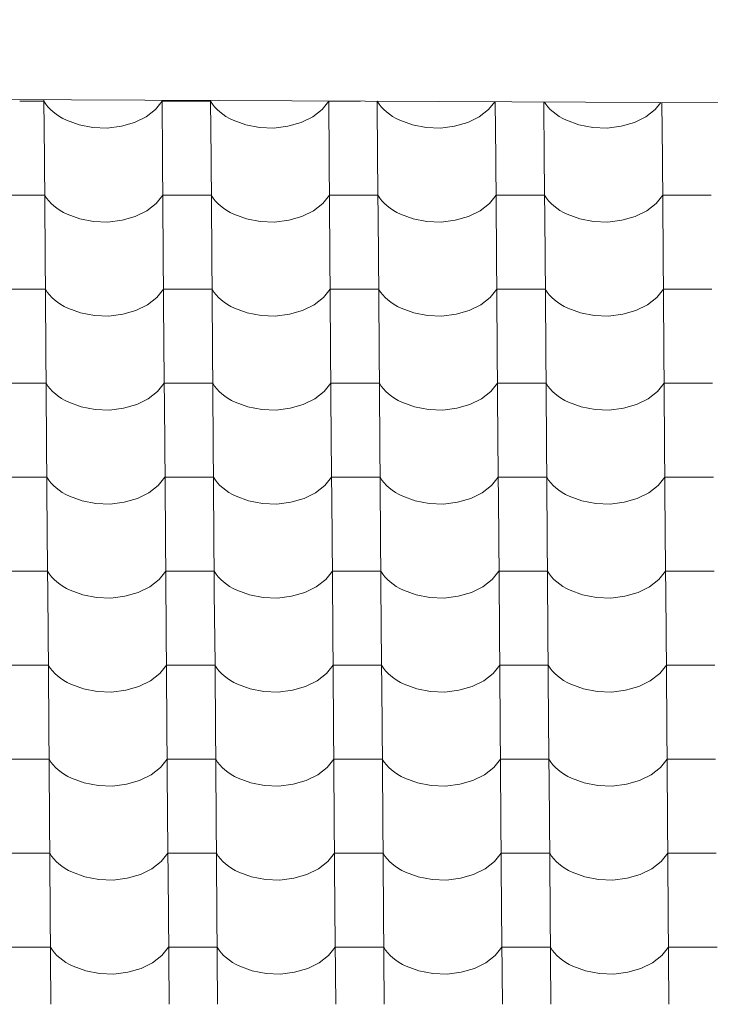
# Model space of a CAD drawing. Header units: millimetres. Extents: x -27785 to 104762, y -947 to 11132.
# Tile 132 of 146: x -3899 to -3216, y 9922 to 10896. Entities that reach past the tile are written whole.
import ezdxf

# ---------------------------------------------------------------- set-up
doc = ezdxf.new("R2010")
doc.units = ezdxf.units.MM
doc.header["$MEASUREMENT"] = 0
for name, color, linetype in [('POHLED JIŽNÍ_1_Bourané_Konstrukce - střechy a skořepiny', 7, 'Continuous'), ('POHLED JIŽNÍ_1_Bourané_Výplně - Povrchové', 7, 'Continuous'), ('POHLED JIŽNÍ_1_Konstrukce - nosné', 7, 'Continuous')]:
    doc.layers.add(name, color=color, linetype=linetype)

# ---------------------------------------------------------------- blocks, each defined once
blk = doc.blocks.new('*X2', base_point=(-29303.7, -27473.93))
at = {"layer": 'POHLED JIŽNÍ_1_Bourané_Výplně - Povrchové', "color": 7, "linetype": 'Continuous', "lineweight": 13}
for p, q in [((-3875.48, 10815.32), (-3899.5, 10815.32)), ((-3875.49, 10816.81), (-3875.04, 10758.8)), ((-3875.48, 10815.32), (-3873.63, 10812.53)), ((-3765.12, 10806.94), (-3758.52, 10815.32)), ((-3758.53, 10816.26), (-3758.08, 10758.8)), ((-3734.5, 10815.32), (-3758.52, 10815.32)), ((-3710.48, 10815.32), (-3734.5, 10815.32)), ((-3710.49, 10816.03), (-3710.04, 10758.8)), ((-3710.48, 10815.32), (-3708.64, 10812.53)), ((-3600.13, 10806.94), (-3593.52, 10815.32)), ((-3593.52, 10815.47), (-3593.08, 10758.8)), ((-3569.51, 10815.32), (-3593.52, 10815.32)), ((-3562.13, 10815.32), (-3569.51, 10815.32)), ((-3545.49, 10815.24), (-3545.05, 10758.8)), ((-3545.44, 10815.24), (-3543.64, 10812.53)), ((-3435.13, 10806.94), (-3429.03, 10814.69)), ((-3428.52, 10814.69), (-3428.09, 10758.8)), ((-3380.49, 10814.46), (-3380.05, 10758.8)), ((-3379.92, 10814.45), (-3378.65, 10812.53)), ((-3873.63, 10812.53), (-3871.49, 10809.83)), ((-3871.49, 10809.83), (-3869.06, 10807.25)), ((-3869.06, 10807.25), (-3866.36, 10804.78)), ((-3866.36, 10804.78), (-3863.41, 10802.45)), ((-3774.38, 10799.76), (-3765.12, 10806.94)), ((-3708.64, 10812.53), (-3706.5, 10809.83)), ((-3706.5, 10809.83), (-3704.07, 10807.25)), ((-3704.07, 10807.25), (-3701.37, 10804.78)), ((-3701.37, 10804.78), (-3698.41, 10802.45)), ((-3609.38, 10799.76), (-3600.13, 10806.94)), ((-3543.64, 10812.53), (-3541.5, 10809.83)), ((-3541.5, 10809.83), (-3539.07, 10807.25)), ((-3539.07, 10807.25), (-3536.37, 10804.78)), ((-3536.37, 10804.78), (-3533.41, 10802.45)), ((-3444.38, 10799.76), (-3435.13, 10806.94)), ((-3378.65, 10812.53), (-3376.5, 10809.83)), ((-3376.5, 10809.83), (-3374.08, 10807.25)), ((-3374.08, 10807.25), (-3371.38, 10804.78)), ((-3371.38, 10804.78), (-3368.42, 10802.45)), ((-3279.39, 10799.76), (-3270.13, 10806.94)), ((-3270.13, 10806.94), (-3264.65, 10813.9)), ((-3263.52, 10813.9), (-3263.09, 10758.8)), ((-3863.41, 10802.45), (-3860.2, 10800.28)), ((-3860.2, 10800.28), (-3856.78, 10798.26)), ((-3856.78, 10798.26), (-3853.14, 10796.41)), ((-3853.14, 10796.41), (-3840.66, 10791.84)), ((-3785.81, 10794.17), (-3774.38, 10799.76)), ((-3698.41, 10802.45), (-3695.21, 10800.28)), ((-3695.21, 10800.28), (-3691.78, 10798.26)), ((-3691.78, 10798.26), (-3688.14, 10796.41)), ((-3688.14, 10796.41), (-3675.67, 10791.84)), ((-3620.81, 10794.17), (-3609.38, 10799.76)), ((-3533.41, 10802.45), (-3530.21, 10800.28)), ((-3530.21, 10800.28), (-3526.78, 10798.26)), ((-3526.78, 10798.26), (-3523.15, 10796.41)), ((-3523.15, 10796.41), (-3510.67, 10791.84)), ((-3455.82, 10794.17), (-3444.38, 10799.76)), ((-3368.42, 10802.45), (-3365.22, 10800.28)), ((-3365.22, 10800.28), (-3361.79, 10798.26)), ((-3361.79, 10798.26), (-3358.15, 10796.41)), ((-3358.15, 10796.41), (-3345.67, 10791.84)), ((-3290.82, 10794.17), (-3279.39, 10799.76)), ((-3840.66, 10791.84), (-3826.98, 10789.25)), ((-3826.98, 10789.25), (-3812.8, 10788.78)), ((-3812.8, 10788.78), (-3798.84, 10790.45)), ((-3798.84, 10790.45), (-3785.81, 10794.17)), ((-3675.67, 10791.84), (-3661.99, 10789.25)), ((-3661.99, 10789.25), (-3647.8, 10788.78)), ((-3647.8, 10788.78), (-3633.84, 10790.45)), ((-3633.84, 10790.45), (-3620.81, 10794.17)), ((-3510.67, 10791.84), (-3496.99, 10789.25)), ((-3496.99, 10789.25), (-3482.81, 10788.78)), ((-3482.81, 10788.78), (-3468.85, 10790.45)), ((-3468.85, 10790.45), (-3455.82, 10794.17)), ((-3345.67, 10791.84), (-3331.99, 10789.25)), ((-3331.99, 10789.25), (-3317.81, 10788.78)), ((-3317.81, 10788.78), (-3303.85, 10790.45)), ((-3303.85, 10790.45), (-3290.82, 10794.17)), ((-3875.04, 10758.47), (-3874.32, 10665.79)), ((-3758.08, 10758.47), (-3757.36, 10665.79)), ((-3710.04, 10758.47), (-3709.32, 10665.79)), ((-3593.08, 10758.47), (-3592.36, 10665.79)), ((-3545.05, 10758.47), (-3544.33, 10665.79)), ((-3428.08, 10758.47), (-3427.36, 10665.79)), ((-3380.05, 10758.47), (-3379.33, 10665.79)), ((-3263.09, 10758.47), (-3262.37, 10665.79)), ((-3898.77, 10722.31), (-3922.79, 10722.31)), ((-3874.76, 10722.31), (-3898.77, 10722.31)), ((-3874.76, 10722.31), (-3872.91, 10719.52)), ((-3872.91, 10719.52), (-3870.77, 10716.82)), ((-3870.77, 10716.82), (-3868.34, 10714.24)), ((-3764.4, 10713.93), (-3757.79, 10722.31)), ((-3733.78, 10722.31), (-3757.79, 10722.31)), ((-3709.76, 10722.31), (-3733.78, 10722.31)), ((-3709.76, 10722.31), (-3707.92, 10719.52)), ((-3707.92, 10719.52), (-3705.77, 10716.82)), ((-3705.77, 10716.82), (-3703.35, 10714.24)), ((-3599.4, 10713.93), (-3592.8, 10722.31)), ((-3568.78, 10722.31), (-3592.8, 10722.31)), ((-3544.76, 10722.31), (-3568.78, 10722.31)), ((-3544.76, 10722.31), (-3542.92, 10719.52)), ((-3542.92, 10719.52), (-3540.78, 10716.82)), ((-3540.78, 10716.82), (-3538.35, 10714.24)), ((-3434.41, 10713.93), (-3427.8, 10722.31)), ((-3403.79, 10722.31), (-3427.8, 10722.31)), ((-3379.77, 10722.31), (-3403.79, 10722.31)), ((-3379.77, 10722.31), (-3377.92, 10719.52)), ((-3377.92, 10719.52), (-3375.78, 10716.82)), ((-3375.78, 10716.82), (-3373.35, 10714.24)), ((-3269.41, 10713.93), (-3262.81, 10722.31)), ((-3238.79, 10722.31), (-3262.81, 10722.31)), ((-3214.77, 10722.31), (-3238.79, 10722.31)), ((-3868.34, 10714.24), (-3865.64, 10711.77)), ((-3865.64, 10711.77), (-3862.68, 10709.45)), ((-3862.68, 10709.45), (-3859.48, 10707.27)), ((-3859.48, 10707.27), (-3856.05, 10705.25)), ((-3773.65, 10706.76), (-3764.4, 10713.93)), ((-3703.35, 10714.24), (-3700.65, 10711.77)), ((-3700.65, 10711.77), (-3697.69, 10709.45)), ((-3697.69, 10709.45), (-3694.48, 10707.27)), ((-3694.48, 10707.27), (-3691.06, 10705.25)), ((-3608.66, 10706.76), (-3599.4, 10713.93)), ((-3538.35, 10714.24), (-3535.65, 10711.77)), ((-3535.65, 10711.77), (-3532.69, 10709.45)), ((-3532.69, 10709.45), (-3529.49, 10707.27)), ((-3529.49, 10707.27), (-3526.06, 10705.25)), ((-3443.66, 10706.76), (-3434.41, 10713.93)), ((-3373.35, 10714.24), (-3370.65, 10711.77)), ((-3370.65, 10711.77), (-3367.69, 10709.45)), ((-3367.69, 10709.45), (-3364.49, 10707.27)), ((-3364.49, 10707.27), (-3361.07, 10705.25)), ((-3278.66, 10706.76), (-3269.41, 10713.93)), ((-3856.05, 10705.25), (-3852.42, 10703.4)), ((-3852.42, 10703.4), (-3839.94, 10698.83)), ((-3839.94, 10698.83), (-3826.26, 10696.24)), ((-3812.08, 10695.77), (-3798.11, 10697.44)), ((-3798.11, 10697.44), (-3785.09, 10701.16)), ((-3785.09, 10701.16), (-3773.65, 10706.76)), ((-3691.06, 10705.25), (-3687.42, 10703.4)), ((-3687.42, 10703.4), (-3674.94, 10698.83)), ((-3674.94, 10698.83), (-3661.26, 10696.24)), ((-3647.08, 10695.77), (-3633.12, 10697.44)), ((-3633.12, 10697.44), (-3620.09, 10701.16)), ((-3620.09, 10701.16), (-3608.66, 10706.76)), ((-3526.06, 10705.25), (-3522.43, 10703.4)), ((-3522.43, 10703.4), (-3509.95, 10698.83)), ((-3509.95, 10698.83), (-3496.27, 10696.24)), ((-3482.08, 10695.77), (-3468.12, 10697.44)), ((-3468.12, 10697.44), (-3455.09, 10701.16)), ((-3455.09, 10701.16), (-3443.66, 10706.76)), ((-3361.07, 10705.25), (-3357.43, 10703.4)), ((-3357.43, 10703.4), (-3344.95, 10698.83)), ((-3344.95, 10698.83), (-3331.27, 10696.24)), ((-3317.09, 10695.77), (-3303.13, 10697.44)), ((-3303.13, 10697.44), (-3290.1, 10701.16)), ((-3290.1, 10701.16), (-3278.66, 10706.76)), ((-3826.26, 10696.24), (-3812.08, 10695.77)), ((-3661.26, 10696.24), (-3647.08, 10695.77)), ((-3496.27, 10696.24), (-3482.08, 10695.77)), ((-3331.27, 10696.24), (-3317.09, 10695.77)), ((-3874.31, 10665.46), (-3873.59, 10572.79)), ((-3757.35, 10665.46), (-3756.63, 10572.79)), ((-3709.32, 10665.46), (-3708.6, 10572.79)), ((-3592.36, 10665.46), (-3591.64, 10572.79)), ((-3544.32, 10665.46), (-3543.6, 10572.79)), ((-3427.36, 10665.46), (-3426.64, 10572.79)), ((-3379.33, 10665.46), (-3378.61, 10572.79)), ((-3262.36, 10665.46), (-3261.64, 10572.79)), ((-3898.05, 10629.3), (-3922.07, 10629.3)), ((-3874.03, 10629.3), (-3898.05, 10629.3)), ((-3874.03, 10629.3), (-3872.19, 10626.51)), ((-3763.67, 10620.92), (-3757.07, 10629.3)), ((-3733.05, 10629.3), (-3757.07, 10629.3)), ((-3709.04, 10629.3), (-3733.05, 10629.3)), ((-3709.04, 10629.3), (-3707.19, 10626.51)), ((-3598.68, 10620.92), (-3592.08, 10629.3)), ((-3568.06, 10629.3), (-3592.08, 10629.3)), ((-3544.04, 10629.3), (-3568.06, 10629.3)), ((-3544.04, 10629.3), (-3542.2, 10626.51)), ((-3433.68, 10620.92), (-3427.08, 10629.3)), ((-3403.06, 10629.3), (-3427.08, 10629.3)), ((-3379.05, 10629.3), (-3403.06, 10629.3)), ((-3379.05, 10629.3), (-3377.2, 10626.51)), ((-3268.69, 10620.92), (-3262.08, 10629.3)), ((-3238.07, 10629.3), (-3262.08, 10629.3)), ((-3214.05, 10629.3), (-3238.07, 10629.3)), ((-3872.19, 10626.51), (-3870.05, 10623.81)), ((-3870.05, 10623.81), (-3867.62, 10621.23)), ((-3867.62, 10621.23), (-3864.92, 10618.76)), ((-3772.93, 10613.75), (-3763.67, 10620.92)), ((-3707.19, 10626.51), (-3705.05, 10623.81)), ((-3705.05, 10623.81), (-3702.62, 10621.23)), ((-3702.62, 10621.23), (-3699.92, 10618.76)), ((-3607.93, 10613.75), (-3598.68, 10620.92)), ((-3542.2, 10626.51), (-3540.05, 10623.81)), ((-3540.05, 10623.81), (-3537.63, 10621.23)), ((-3537.63, 10621.23), (-3534.93, 10618.76)), ((-3442.94, 10613.75), (-3433.68, 10620.92)), ((-3377.2, 10626.51), (-3375.06, 10623.81)), ((-3375.06, 10623.81), (-3372.63, 10621.23)), ((-3372.63, 10621.23), (-3369.93, 10618.76)), ((-3277.94, 10613.75), (-3268.69, 10620.92)), ((-3864.92, 10618.76), (-3861.96, 10616.44)), ((-3861.96, 10616.44), (-3858.76, 10614.26)), ((-3858.76, 10614.26), (-3855.33, 10612.24)), ((-3855.33, 10612.24), (-3851.69, 10610.39)), ((-3851.69, 10610.39), (-3839.21, 10605.82)), ((-3784.36, 10608.16), (-3772.93, 10613.75)), ((-3699.92, 10618.76), (-3696.96, 10616.44)), ((-3696.96, 10616.44), (-3693.76, 10614.26)), ((-3693.76, 10614.26), (-3690.33, 10612.24)), ((-3690.33, 10612.24), (-3686.7, 10610.39)), ((-3686.7, 10610.39), (-3674.22, 10605.82)), ((-3619.37, 10608.16), (-3607.93, 10613.75)), ((-3534.93, 10618.76), (-3531.97, 10616.44)), ((-3531.97, 10616.44), (-3528.77, 10614.26)), ((-3528.77, 10614.26), (-3525.34, 10612.24)), ((-3525.34, 10612.24), (-3521.7, 10610.39)), ((-3521.7, 10610.39), (-3509.22, 10605.82)), ((-3454.37, 10608.16), (-3442.94, 10613.75)), ((-3369.93, 10618.76), (-3366.97, 10616.44)), ((-3366.97, 10616.44), (-3363.77, 10614.26)), ((-3363.77, 10614.26), (-3360.34, 10612.24)), ((-3360.34, 10612.24), (-3356.71, 10610.39)), ((-3356.71, 10610.39), (-3344.23, 10605.82)), ((-3289.37, 10608.16), (-3277.94, 10613.75)), ((-3839.21, 10605.82), (-3825.54, 10603.23)), ((-3825.54, 10603.23), (-3811.35, 10602.76)), ((-3811.35, 10602.76), (-3797.39, 10604.43)), ((-3797.39, 10604.43), (-3784.36, 10608.16)), ((-3674.22, 10605.82), (-3660.54, 10603.23)), ((-3660.54, 10603.23), (-3646.36, 10602.76)), ((-3646.36, 10602.76), (-3632.4, 10604.43)), ((-3632.4, 10604.43), (-3619.37, 10608.16)), ((-3509.22, 10605.82), (-3495.54, 10603.23)), ((-3495.54, 10603.23), (-3481.36, 10602.76)), ((-3481.36, 10602.76), (-3467.4, 10604.43)), ((-3467.4, 10604.43), (-3454.37, 10608.16)), ((-3344.23, 10605.82), (-3330.55, 10603.23)), ((-3330.55, 10603.23), (-3316.37, 10602.76)), ((-3316.37, 10602.76), (-3302.4, 10604.43)), ((-3302.4, 10604.43), (-3289.37, 10608.16)), ((-3873.59, 10572.45), (-3872.87, 10479.78)), ((-3756.63, 10572.45), (-3755.91, 10479.78)), ((-3708.59, 10572.45), (-3707.87, 10479.78)), ((-3591.63, 10572.45), (-3590.91, 10479.78)), ((-3543.6, 10572.45), (-3542.88, 10479.78)), ((-3426.64, 10572.45), (-3425.92, 10479.78)), ((-3378.6, 10572.45), (-3377.88, 10479.78)), ((-3261.64, 10572.45), (-3260.92, 10479.78)), ((-3897.33, 10536.29), (-3921.34, 10536.29)), ((-3873.31, 10536.29), (-3897.33, 10536.29)), ((-3873.31, 10536.29), (-3871.46, 10533.5)), ((-3871.46, 10533.5), (-3869.32, 10530.8)), ((-3762.95, 10527.91), (-3756.35, 10536.29)), ((-3732.33, 10536.29), (-3756.35, 10536.29)), ((-3708.31, 10536.29), (-3732.33, 10536.29)), ((-3708.31, 10536.29), (-3706.47, 10533.5)), ((-3706.47, 10533.5), (-3704.33, 10530.8)), ((-3597.95, 10527.91), (-3591.35, 10536.29)), ((-3567.33, 10536.29), (-3591.35, 10536.29)), ((-3543.32, 10536.29), (-3567.33, 10536.29)), ((-3543.32, 10536.29), (-3541.47, 10533.5)), ((-3541.47, 10533.5), (-3539.33, 10530.8)), ((-3432.96, 10527.91), (-3426.36, 10536.29)), ((-3402.34, 10536.29), (-3426.36, 10536.29)), ((-3378.32, 10536.29), (-3402.34, 10536.29)), ((-3378.32, 10536.29), (-3376.48, 10533.5)), ((-3376.48, 10533.5), (-3374.33, 10530.8)), ((-3267.96, 10527.91), (-3261.36, 10536.29)), ((-3237.34, 10536.29), (-3261.36, 10536.29)), ((-3213.33, 10536.29), (-3237.34, 10536.29)), ((-3869.32, 10530.8), (-3866.89, 10528.22)), ((-3866.89, 10528.22), (-3864.19, 10525.75)), ((-3864.19, 10525.75), (-3861.24, 10523.43)), ((-3861.24, 10523.43), (-3858.03, 10521.25)), ((-3772.2, 10520.74), (-3762.95, 10527.91)), ((-3704.33, 10530.8), (-3701.9, 10528.22)), ((-3701.9, 10528.22), (-3699.2, 10525.75)), ((-3699.2, 10525.75), (-3696.24, 10523.43)), ((-3696.24, 10523.43), (-3693.04, 10521.25)), ((-3607.21, 10520.74), (-3597.95, 10527.91)), ((-3539.33, 10530.8), (-3536.9, 10528.22)), ((-3536.9, 10528.22), (-3534.2, 10525.75)), ((-3534.2, 10525.75), (-3531.24, 10523.43)), ((-3531.24, 10523.43), (-3528.04, 10521.25)), ((-3442.21, 10520.74), (-3432.96, 10527.91)), ((-3374.33, 10530.8), (-3371.91, 10528.22)), ((-3371.91, 10528.22), (-3369.21, 10525.75)), ((-3369.21, 10525.75), (-3366.25, 10523.43)), ((-3366.25, 10523.43), (-3363.05, 10521.25)), ((-3277.22, 10520.74), (-3267.96, 10527.91)), ((-3858.03, 10521.25), (-3854.61, 10519.23)), ((-3854.61, 10519.23), (-3850.97, 10517.38)), ((-3850.97, 10517.38), (-3838.49, 10512.81)), ((-3838.49, 10512.81), (-3824.81, 10510.22)), ((-3796.67, 10511.42), (-3783.64, 10515.15)), ((-3783.64, 10515.15), (-3772.2, 10520.74)), ((-3693.04, 10521.25), (-3689.61, 10519.23)), ((-3689.61, 10519.23), (-3685.97, 10517.38)), ((-3685.97, 10517.38), (-3673.5, 10512.81)), ((-3673.5, 10512.81), (-3659.82, 10510.22)), ((-3631.67, 10511.42), (-3618.64, 10515.15)), ((-3618.64, 10515.15), (-3607.21, 10520.74)), ((-3528.04, 10521.25), (-3524.61, 10519.23)), ((-3524.61, 10519.23), (-3520.98, 10517.38)), ((-3520.98, 10517.38), (-3508.5, 10512.81)), ((-3508.5, 10512.81), (-3494.82, 10510.22)), ((-3466.68, 10511.42), (-3453.65, 10515.15)), ((-3453.65, 10515.15), (-3442.21, 10520.74)), ((-3363.05, 10521.25), (-3359.62, 10519.23)), ((-3359.62, 10519.23), (-3355.98, 10517.38)), ((-3355.98, 10517.38), (-3343.5, 10512.81)), ((-3343.5, 10512.81), (-3329.82, 10510.22)), ((-3301.68, 10511.42), (-3288.65, 10515.15)), ((-3288.65, 10515.15), (-3277.22, 10520.74)), ((-3824.81, 10510.22), (-3810.63, 10509.75)), ((-3810.63, 10509.75), (-3796.67, 10511.42)), ((-3659.82, 10510.22), (-3645.63, 10509.75)), ((-3645.63, 10509.75), (-3631.67, 10511.42)), ((-3494.82, 10510.22), (-3480.64, 10509.75)), ((-3480.64, 10509.75), (-3466.68, 10511.42)), ((-3329.82, 10510.22), (-3315.64, 10509.75)), ((-3315.64, 10509.75), (-3301.68, 10511.42)), ((-3872.87, 10479.44), (-3872.15, 10386.77)), ((-3755.91, 10479.44), (-3755.18, 10386.77)), ((-3707.87, 10479.44), (-3707.15, 10386.77)), ((-3590.91, 10479.44), (-3590.19, 10386.77)), ((-3542.88, 10479.44), (-3542.15, 10386.77)), ((-3425.91, 10479.44), (-3425.19, 10386.77)), ((-3377.88, 10479.44), (-3377.16, 10386.77)), ((-3260.92, 10479.44), (-3260.2, 10386.77)), ((-3896.6, 10443.29), (-3920.62, 10443.29)), ((-3872.59, 10443.29), (-3896.6, 10443.29)), ((-3872.59, 10443.29), (-3870.74, 10440.49)), ((-3870.74, 10440.49), (-3868.6, 10437.8)), ((-3868.6, 10437.8), (-3866.17, 10435.21)), ((-3866.17, 10435.21), (-3863.47, 10432.75)), ((-3771.48, 10427.73), (-3762.23, 10434.9)), ((-3762.23, 10434.9), (-3755.62, 10443.29)), ((-3731.61, 10443.29), (-3755.62, 10443.29)), ((-3707.59, 10443.29), (-3731.61, 10443.29)), ((-3707.59, 10443.29), (-3705.74, 10440.49)), ((-3705.74, 10440.49), (-3703.6, 10437.8)), ((-3703.6, 10437.8), (-3701.17, 10435.21)), ((-3701.17, 10435.21), (-3698.47, 10432.75)), ((-3606.48, 10427.73), (-3597.23, 10434.9)), ((-3597.23, 10434.9), (-3590.63, 10443.29)), ((-3566.61, 10443.29), (-3590.63, 10443.29)), ((-3542.59, 10443.29), (-3566.61, 10443.29)), ((-3542.59, 10443.29), (-3540.75, 10440.49)), ((-3540.75, 10440.49), (-3538.61, 10437.8)), ((-3538.61, 10437.8), (-3536.18, 10435.21)), ((-3536.18, 10435.21), (-3533.48, 10432.75)), ((-3441.49, 10427.73), (-3432.23, 10434.9)), ((-3432.23, 10434.9), (-3425.63, 10443.29)), ((-3401.62, 10443.29), (-3425.63, 10443.29)), ((-3377.6, 10443.29), (-3401.62, 10443.29)), ((-3377.6, 10443.29), (-3375.75, 10440.49)), ((-3375.75, 10440.49), (-3373.61, 10437.8)), ((-3373.61, 10437.8), (-3371.18, 10435.21)), ((-3371.18, 10435.21), (-3368.48, 10432.75)), ((-3276.49, 10427.73), (-3267.24, 10434.9)), ((-3267.24, 10434.9), (-3260.64, 10443.29)), ((-3236.62, 10443.29), (-3260.64, 10443.29)), ((-3212.6, 10443.29), (-3236.62, 10443.29)), ((-3863.47, 10432.75), (-3860.51, 10430.42)), ((-3860.51, 10430.42), (-3857.31, 10428.24)), ((-3857.31, 10428.24), (-3853.88, 10426.22)), ((-3853.88, 10426.22), (-3850.25, 10424.37)), ((-3850.25, 10424.37), (-3837.77, 10419.8)), ((-3782.91, 10422.14), (-3771.48, 10427.73)), ((-3698.47, 10432.75), (-3695.52, 10430.42)), ((-3695.52, 10430.42), (-3692.31, 10428.24)), ((-3692.31, 10428.24), (-3688.89, 10426.22)), ((-3688.89, 10426.22), (-3685.25, 10424.37)), ((-3685.25, 10424.37), (-3672.77, 10419.8)), ((-3617.92, 10422.14), (-3606.48, 10427.73)), ((-3533.48, 10432.75), (-3530.52, 10430.42)), ((-3530.52, 10430.42), (-3527.32, 10428.24)), ((-3527.32, 10428.24), (-3523.89, 10426.22)), ((-3523.89, 10426.22), (-3520.25, 10424.37)), ((-3520.25, 10424.37), (-3507.78, 10419.8)), ((-3452.92, 10422.14), (-3441.49, 10427.73)), ((-3368.48, 10432.75), (-3365.52, 10430.42)), ((-3365.52, 10430.42), (-3362.32, 10428.24)), ((-3362.32, 10428.24), (-3358.89, 10426.22)), ((-3358.89, 10426.22), (-3355.26, 10424.37)), ((-3355.26, 10424.37), (-3342.78, 10419.8)), ((-3287.93, 10422.14), (-3276.49, 10427.73)), ((-3837.77, 10419.8), (-3824.09, 10417.21)), ((-3824.09, 10417.21), (-3809.91, 10416.74)), ((-3809.91, 10416.74), (-3795.94, 10418.41)), ((-3795.94, 10418.41), (-3782.91, 10422.14)), ((-3672.77, 10419.8), (-3659.09, 10417.21)), ((-3659.09, 10417.21), (-3644.91, 10416.74)), ((-3644.91, 10416.74), (-3630.95, 10418.41)), ((-3630.95, 10418.41), (-3617.92, 10422.14)), ((-3507.78, 10419.8), (-3494.1, 10417.21)), ((-3494.1, 10417.21), (-3479.91, 10416.74)), ((-3479.91, 10416.74), (-3465.95, 10418.41)), ((-3465.95, 10418.41), (-3452.92, 10422.14)), ((-3342.78, 10419.8), (-3329.1, 10417.21)), ((-3329.1, 10417.21), (-3314.92, 10416.74)), ((-3314.92, 10416.74), (-3300.96, 10418.41)), ((-3300.96, 10418.41), (-3287.93, 10422.14)), ((-3872.14, 10386.43), (-3871.42, 10293.76)), ((-3755.18, 10386.43), (-3754.46, 10293.76)), ((-3707.15, 10386.43), (-3706.43, 10293.76)), ((-3590.19, 10386.43), (-3589.46, 10293.76)), ((-3542.15, 10386.43), (-3541.43, 10293.76)), ((-3425.19, 10386.43), (-3424.47, 10293.76)), ((-3377.16, 10386.43), (-3376.43, 10293.76)), ((-3260.19, 10386.43), (-3259.47, 10293.76)), ((-3895.88, 10350.28), (-3919.9, 10350.28)), ((-3871.86, 10350.28), (-3895.88, 10350.28)), ((-3871.86, 10350.28), (-3870.02, 10347.48)), ((-3870.02, 10347.48), (-3867.87, 10344.79)), ((-3761.5, 10341.89), (-3754.9, 10350.28)), ((-3730.88, 10350.28), (-3754.9, 10350.28)), ((-3706.87, 10350.28), (-3730.88, 10350.28)), ((-3706.87, 10350.28), (-3705.02, 10347.48)), ((-3705.02, 10347.48), (-3702.88, 10344.79)), ((-3596.51, 10341.89), (-3589.9, 10350.28)), ((-3565.89, 10350.28), (-3589.9, 10350.28)), ((-3541.87, 10350.28), (-3565.89, 10350.28)), ((-3541.87, 10350.28), (-3540.02, 10347.48)), ((-3540.02, 10347.48), (-3537.88, 10344.79)), ((-3431.51, 10341.89), (-3424.91, 10350.28)), ((-3400.89, 10350.28), (-3424.91, 10350.28)), ((-3376.87, 10350.28), (-3400.89, 10350.28)), ((-3376.87, 10350.28), (-3375.03, 10347.48)), ((-3375.03, 10347.48), (-3372.89, 10344.79)), ((-3266.52, 10341.89), (-3259.91, 10350.28)), ((-3235.9, 10350.28), (-3259.91, 10350.28)), ((-3211.88, 10350.28), (-3235.9, 10350.28)), ((-3867.87, 10344.79), (-3865.45, 10342.2)), ((-3865.45, 10342.2), (-3862.75, 10339.74)), ((-3862.75, 10339.74), (-3859.79, 10337.41)), ((-3859.79, 10337.41), (-3856.59, 10335.23)), ((-3770.76, 10334.72), (-3761.5, 10341.89)), ((-3702.88, 10344.79), (-3700.45, 10342.2)), ((-3700.45, 10342.2), (-3697.75, 10339.74)), ((-3697.75, 10339.74), (-3694.79, 10337.41)), ((-3694.79, 10337.41), (-3691.59, 10335.23)), ((-3605.76, 10334.72), (-3596.51, 10341.89)), ((-3537.88, 10344.79), (-3535.45, 10342.2)), ((-3535.45, 10342.2), (-3532.75, 10339.74)), ((-3532.75, 10339.74), (-3529.8, 10337.41)), ((-3529.8, 10337.41), (-3526.59, 10335.23)), ((-3440.77, 10334.72), (-3431.51, 10341.89)), ((-3372.89, 10344.79), (-3370.46, 10342.2)), ((-3370.46, 10342.2), (-3367.76, 10339.74)), ((-3367.76, 10339.74), (-3364.8, 10337.41)), ((-3364.8, 10337.41), (-3361.6, 10335.23)), ((-3275.77, 10334.72), (-3266.52, 10341.89)), ((-3856.59, 10335.23), (-3853.16, 10333.21)), ((-3853.16, 10333.21), (-3849.52, 10331.36)), ((-3849.52, 10331.36), (-3837.04, 10326.79)), ((-3795.22, 10325.4), (-3782.19, 10329.13)), ((-3782.19, 10329.13), (-3770.76, 10334.72)), ((-3691.59, 10335.23), (-3688.16, 10333.21)), ((-3688.16, 10333.21), (-3684.53, 10331.36)), ((-3684.53, 10331.36), (-3672.05, 10326.79)), ((-3630.22, 10325.4), (-3617.19, 10329.13)), ((-3617.19, 10329.13), (-3605.76, 10334.72)), ((-3526.59, 10335.23), (-3523.17, 10333.21)), ((-3523.17, 10333.21), (-3519.53, 10331.36)), ((-3519.53, 10331.36), (-3507.05, 10326.79)), ((-3465.23, 10325.4), (-3452.2, 10329.13)), ((-3452.2, 10329.13), (-3440.77, 10334.72)), ((-3361.6, 10335.23), (-3358.17, 10333.21)), ((-3358.17, 10333.21), (-3354.53, 10331.36)), ((-3354.53, 10331.36), (-3342.06, 10326.79)), ((-3300.23, 10325.4), (-3287.2, 10329.13)), ((-3287.2, 10329.13), (-3275.77, 10334.72)), ((-3837.04, 10326.79), (-3823.36, 10324.2)), ((-3823.36, 10324.2), (-3809.18, 10323.73)), ((-3809.18, 10323.73), (-3795.22, 10325.4)), ((-3672.05, 10326.79), (-3658.37, 10324.2)), ((-3658.37, 10324.2), (-3644.19, 10323.73)), ((-3644.19, 10323.73), (-3630.22, 10325.4)), ((-3507.05, 10326.79), (-3493.37, 10324.2)), ((-3493.37, 10324.2), (-3479.19, 10323.73)), ((-3479.19, 10323.73), (-3465.23, 10325.4)), ((-3342.06, 10326.79), (-3328.38, 10324.2)), ((-3328.38, 10324.2), (-3314.19, 10323.73)), ((-3314.19, 10323.73), (-3300.23, 10325.4)), ((-3871.42, 10293.42), (-3870.7, 10200.75)), ((-3754.46, 10293.42), (-3753.74, 10200.75)), ((-3706.42, 10293.42), (-3705.7, 10200.75)), ((-3589.46, 10293.42), (-3588.74, 10200.75)), ((-3541.43, 10293.42), (-3540.71, 10200.75)), ((-3424.47, 10293.42), (-3423.75, 10200.75)), ((-3376.43, 10293.42), (-3375.71, 10200.75)), ((-3259.47, 10293.42), (-3258.75, 10200.75)), ((-3895.16, 10257.27), (-3919.17, 10257.27)), ((-3871.14, 10257.27), (-3895.16, 10257.27)), ((-3871.14, 10257.27), (-3869.29, 10254.47)), ((-3869.29, 10254.47), (-3867.15, 10251.78)), ((-3867.15, 10251.78), (-3864.72, 10249.19)), ((-3864.72, 10249.19), (-3862.02, 10246.73)), ((-3760.78, 10248.88), (-3754.18, 10257.27)), ((-3730.16, 10257.27), (-3754.18, 10257.27)), ((-3706.14, 10257.27), (-3730.16, 10257.27)), ((-3706.14, 10257.27), (-3704.3, 10254.47)), ((-3704.3, 10254.47), (-3702.15, 10251.78)), ((-3702.15, 10251.78), (-3699.73, 10249.19)), ((-3699.73, 10249.19), (-3697.03, 10246.73)), ((-3595.78, 10248.88), (-3589.18, 10257.27)), ((-3565.16, 10257.27), (-3589.18, 10257.27)), ((-3541.15, 10257.27), (-3565.16, 10257.27)), ((-3541.15, 10257.27), (-3539.3, 10254.47)), ((-3539.3, 10254.47), (-3537.16, 10251.78)), ((-3537.16, 10251.78), (-3534.73, 10249.19)), ((-3534.73, 10249.19), (-3532.03, 10246.73)), ((-3430.79, 10248.88), (-3424.18, 10257.27)), ((-3400.17, 10257.27), (-3424.18, 10257.27)), ((-3376.15, 10257.27), (-3400.17, 10257.27)), ((-3376.15, 10257.27), (-3374.31, 10254.47)), ((-3374.31, 10254.47), (-3372.16, 10251.78)), ((-3372.16, 10251.78), (-3369.74, 10249.19)), ((-3369.74, 10249.19), (-3367.03, 10246.73)), ((-3265.79, 10248.88), (-3259.19, 10257.27)), ((-3235.17, 10257.27), (-3259.19, 10257.27)), ((-3211.15, 10257.27), (-3235.17, 10257.27)), ((-3862.02, 10246.73), (-3859.06, 10244.4)), ((-3859.06, 10244.4), (-3855.86, 10242.22)), ((-3855.86, 10242.22), (-3852.43, 10240.2)), ((-3852.43, 10240.2), (-3848.8, 10238.35)), ((-3781.47, 10236.12), (-3770.03, 10241.71)), ((-3770.03, 10241.71), (-3760.78, 10248.88)), ((-3697.03, 10246.73), (-3694.07, 10244.4)), ((-3694.07, 10244.4), (-3690.87, 10242.22)), ((-3690.87, 10242.22), (-3687.44, 10240.2)), ((-3687.44, 10240.2), (-3683.8, 10238.35)), ((-3616.47, 10236.12), (-3605.04, 10241.71)), ((-3605.04, 10241.71), (-3595.78, 10248.88)), ((-3532.03, 10246.73), (-3529.07, 10244.4)), ((-3529.07, 10244.4), (-3525.87, 10242.22)), ((-3525.87, 10242.22), (-3522.44, 10240.2)), ((-3522.44, 10240.2), (-3518.81, 10238.35)), ((-3451.47, 10236.12), (-3440.04, 10241.71)), ((-3440.04, 10241.71), (-3430.79, 10248.88)), ((-3367.03, 10246.73), (-3364.08, 10244.4)), ((-3364.08, 10244.4), (-3360.87, 10242.22)), ((-3360.87, 10242.22), (-3357.45, 10240.2)), ((-3357.45, 10240.2), (-3353.81, 10238.35)), ((-3286.48, 10236.12), (-3275.05, 10241.71)), ((-3275.05, 10241.71), (-3265.79, 10248.88)), ((-3848.8, 10238.35), (-3836.32, 10233.78)), ((-3836.32, 10233.78), (-3822.64, 10231.19)), ((-3822.64, 10231.19), (-3808.46, 10230.72)), ((-3808.46, 10230.72), (-3794.5, 10232.39)), ((-3794.5, 10232.39), (-3781.47, 10236.12)), ((-3683.8, 10238.35), (-3671.32, 10233.78)), ((-3671.32, 10233.78), (-3657.64, 10231.19)), ((-3657.64, 10231.19), (-3643.46, 10230.72)), ((-3643.46, 10230.72), (-3629.5, 10232.39)), ((-3629.5, 10232.39), (-3616.47, 10236.12)), ((-3518.81, 10238.35), (-3506.33, 10233.78)), ((-3506.33, 10233.78), (-3492.65, 10231.19)), ((-3492.65, 10231.19), (-3478.47, 10230.72)), ((-3478.47, 10230.72), (-3464.5, 10232.39)), ((-3464.5, 10232.39), (-3451.47, 10236.12)), ((-3353.81, 10238.35), (-3341.33, 10233.78)), ((-3341.33, 10233.78), (-3327.65, 10231.19)), ((-3327.65, 10231.19), (-3313.47, 10230.72)), ((-3313.47, 10230.72), (-3299.51, 10232.39)), ((-3299.51, 10232.39), (-3286.48, 10236.12)), ((-3870.7, 10200.41), (-3869.98, 10107.74)), ((-3753.73, 10200.41), (-3753.01, 10107.74)), ((-3705.7, 10200.41), (-3704.98, 10107.74)), ((-3588.74, 10200.41), (-3588.02, 10107.74)), ((-3540.7, 10200.41), (-3539.98, 10107.74)), ((-3423.74, 10200.41), (-3423.02, 10107.74)), ((-3375.71, 10200.41), (-3374.99, 10107.74)), ((-3258.75, 10200.41), (-3258.03, 10107.74)), ((-3894.43, 10164.26), (-3918.45, 10164.26)), ((-3870.41, 10164.26), (-3894.43, 10164.26)), ((-3870.41, 10164.26), (-3868.57, 10161.47)), ((-3868.57, 10161.47), (-3866.43, 10158.77)), ((-3760.06, 10155.87), (-3753.45, 10164.26)), ((-3729.44, 10164.26), (-3753.45, 10164.26)), ((-3705.42, 10164.26), (-3729.44, 10164.26)), ((-3705.42, 10164.26), (-3703.57, 10161.47)), ((-3703.57, 10161.47), (-3701.43, 10158.77)), ((-3595.06, 10155.87), (-3588.46, 10164.26)), ((-3564.44, 10164.26), (-3588.46, 10164.26)), ((-3540.42, 10164.26), (-3564.44, 10164.26)), ((-3540.42, 10164.26), (-3538.58, 10161.47)), ((-3538.58, 10161.47), (-3536.44, 10158.77)), ((-3430.06, 10155.87), (-3423.46, 10164.26)), ((-3399.44, 10164.26), (-3423.46, 10164.26)), ((-3375.43, 10164.26), (-3399.44, 10164.26)), ((-3375.43, 10164.26), (-3373.58, 10161.47)), ((-3373.58, 10161.47), (-3371.44, 10158.77)), ((-3265.07, 10155.87), (-3258.47, 10164.26)), ((-3234.45, 10164.26), (-3258.47, 10164.26)), ((-3210.43, 10164.26), (-3234.45, 10164.26)), ((-3866.43, 10158.77), (-3864, 10156.18)), ((-3864, 10156.18), (-3861.3, 10153.72)), ((-3861.3, 10153.72), (-3858.34, 10151.39)), ((-3769.31, 10148.7), (-3760.06, 10155.87)), ((-3701.43, 10158.77), (-3699, 10156.18)), ((-3699, 10156.18), (-3696.3, 10153.72)), ((-3696.3, 10153.72), (-3693.34, 10151.39)), ((-3604.31, 10148.7), (-3595.06, 10155.87)), ((-3536.44, 10158.77), (-3534.01, 10156.18)), ((-3534.01, 10156.18), (-3531.31, 10153.72)), ((-3531.31, 10153.72), (-3528.35, 10151.39)), ((-3439.32, 10148.7), (-3430.06, 10155.87)), ((-3371.44, 10158.77), (-3369.01, 10156.18)), ((-3369.01, 10156.18), (-3366.31, 10153.72)), ((-3366.31, 10153.72), (-3363.35, 10151.39)), ((-3274.32, 10148.7), (-3265.07, 10155.87)), ((-3858.34, 10151.39), (-3855.14, 10149.21)), ((-3855.14, 10149.21), (-3851.71, 10147.19)), ((-3851.71, 10147.19), (-3848.08, 10145.35)), ((-3848.08, 10145.35), (-3835.6, 10140.77)), ((-3793.77, 10139.38), (-3780.74, 10143.11)), ((-3780.74, 10143.11), (-3769.31, 10148.7)), ((-3693.34, 10151.39), (-3690.14, 10149.21)), ((-3690.14, 10149.21), (-3686.72, 10147.19)), ((-3686.72, 10147.19), (-3683.08, 10145.35)), ((-3683.08, 10145.35), (-3670.6, 10140.77)), ((-3628.78, 10139.38), (-3615.75, 10143.11)), ((-3615.75, 10143.11), (-3604.31, 10148.7)), ((-3528.35, 10151.39), (-3525.15, 10149.21)), ((-3525.15, 10149.21), (-3521.72, 10147.19)), ((-3521.72, 10147.19), (-3518.08, 10145.35)), ((-3518.08, 10145.35), (-3505.6, 10140.77)), ((-3463.78, 10139.38), (-3450.75, 10143.11)), ((-3450.75, 10143.11), (-3439.32, 10148.7)), ((-3363.35, 10151.39), (-3360.15, 10149.21)), ((-3360.15, 10149.21), (-3356.72, 10147.19)), ((-3356.72, 10147.19), (-3353.09, 10145.35)), ((-3353.09, 10145.35), (-3340.61, 10140.77)), ((-3298.79, 10139.38), (-3285.76, 10143.11)), ((-3285.76, 10143.11), (-3274.32, 10148.7)), ((-3835.6, 10140.77), (-3821.92, 10138.19)), ((-3821.92, 10138.19), (-3807.73, 10137.71)), ((-3807.73, 10137.71), (-3793.77, 10139.38)), ((-3670.6, 10140.77), (-3656.92, 10138.19)), ((-3656.92, 10138.19), (-3642.74, 10137.71)), ((-3642.74, 10137.71), (-3628.78, 10139.38)), ((-3505.6, 10140.77), (-3491.93, 10138.19)), ((-3491.93, 10138.19), (-3477.74, 10137.71)), ((-3477.74, 10137.71), (-3463.78, 10139.38)), ((-3340.61, 10140.77), (-3326.93, 10138.19)), ((-3326.93, 10138.19), (-3312.75, 10137.71)), ((-3312.75, 10137.71), (-3298.79, 10139.38)), ((-3869.97, 10107.41), (-3869.25, 10014.73)), ((-3753.01, 10107.41), (-3752.29, 10014.73)), ((-3704.98, 10107.41), (-3704.26, 10014.73)), ((-3588.01, 10107.41), (-3587.29, 10014.73)), ((-3539.98, 10107.41), (-3539.26, 10014.73)), ((-3423.02, 10107.41), (-3422.3, 10014.73)), ((-3374.98, 10107.41), (-3374.26, 10014.73)), ((-3258.02, 10107.41), (-3257.3, 10014.73)), ((-3893.71, 10071.25), (-3917.73, 10071.25)), ((-3869.69, 10071.25), (-3893.71, 10071.25)), ((-3869.69, 10071.25), (-3867.85, 10068.46)), ((-3867.85, 10068.46), (-3865.7, 10065.76)), ((-3865.7, 10065.76), (-3863.28, 10063.17)), ((-3759.33, 10062.86), (-3752.73, 10071.25)), ((-3728.71, 10071.25), (-3752.73, 10071.25)), ((-3704.7, 10071.25), (-3728.71, 10071.25)), ((-3704.7, 10071.25), (-3702.85, 10068.46)), ((-3702.85, 10068.46), (-3700.71, 10065.76)), ((-3700.71, 10065.76), (-3698.28, 10063.17)), ((-3594.34, 10062.86), (-3587.73, 10071.25)), ((-3563.72, 10071.25), (-3587.73, 10071.25)), ((-3539.7, 10071.25), (-3563.72, 10071.25)), ((-3539.7, 10071.25), (-3537.85, 10068.46)), ((-3537.85, 10068.46), (-3535.71, 10065.76)), ((-3535.71, 10065.76), (-3533.28, 10063.17)), ((-3429.34, 10062.86), (-3422.74, 10071.25)), ((-3398.72, 10071.25), (-3422.74, 10071.25)), ((-3374.7, 10071.25), (-3398.72, 10071.25)), ((-3374.7, 10071.25), (-3372.86, 10068.46)), ((-3372.86, 10068.46), (-3370.72, 10065.76)), ((-3370.72, 10065.76), (-3368.29, 10063.17)), ((-3264.34, 10062.86), (-3257.74, 10071.25)), ((-3233.72, 10071.25), (-3257.74, 10071.25)), ((-3209.71, 10071.25), (-3233.72, 10071.25)), ((-3863.28, 10063.17), (-3860.58, 10060.71)), ((-3860.58, 10060.71), (-3857.62, 10058.38)), ((-3857.62, 10058.38), (-3854.42, 10056.2)), ((-3854.42, 10056.2), (-3850.99, 10054.18)), ((-3850.99, 10054.18), (-3847.35, 10052.34)), ((-3780.02, 10050.1), (-3768.59, 10055.69)), ((-3768.59, 10055.69), (-3759.33, 10062.86)), ((-3698.28, 10063.17), (-3695.58, 10060.71)), ((-3695.58, 10060.71), (-3692.62, 10058.38)), ((-3692.62, 10058.38), (-3689.42, 10056.2)), ((-3689.42, 10056.2), (-3685.99, 10054.18)), ((-3685.99, 10054.18), (-3682.36, 10052.34)), ((-3615.02, 10050.1), (-3603.59, 10055.69)), ((-3603.59, 10055.69), (-3594.34, 10062.86)), ((-3533.28, 10063.17), (-3530.58, 10060.71)), ((-3530.58, 10060.71), (-3527.62, 10058.38)), ((-3527.62, 10058.38), (-3524.42, 10056.2)), ((-3524.42, 10056.2), (-3521, 10054.18)), ((-3521, 10054.18), (-3517.36, 10052.34)), ((-3450.03, 10050.1), (-3438.59, 10055.69)), ((-3438.59, 10055.69), (-3429.34, 10062.86)), ((-3368.29, 10063.17), (-3365.59, 10060.71)), ((-3365.59, 10060.71), (-3362.63, 10058.38)), ((-3362.63, 10058.38), (-3359.43, 10056.2)), ((-3359.43, 10056.2), (-3356, 10054.18)), ((-3356, 10054.18), (-3352.36, 10052.34)), ((-3285.03, 10050.1), (-3273.6, 10055.69)), ((-3273.6, 10055.69), (-3264.34, 10062.86)), ((-3847.35, 10052.34), (-3834.87, 10047.76)), ((-3834.87, 10047.76), (-3821.19, 10045.18)), ((-3821.19, 10045.18), (-3807.01, 10044.71)), ((-3807.01, 10044.71), (-3793.05, 10046.38)), ((-3793.05, 10046.38), (-3780.02, 10050.1)), ((-3682.36, 10052.34), (-3669.88, 10047.76)), ((-3669.88, 10047.76), (-3656.2, 10045.18)), ((-3656.2, 10045.18), (-3642.02, 10044.71)), ((-3642.02, 10044.71), (-3628.05, 10046.38)), ((-3628.05, 10046.38), (-3615.02, 10050.1)), ((-3517.36, 10052.34), (-3504.88, 10047.76)), ((-3504.88, 10047.76), (-3491.2, 10045.18)), ((-3491.2, 10045.18), (-3477.02, 10044.71)), ((-3477.02, 10044.71), (-3463.06, 10046.38)), ((-3463.06, 10046.38), (-3450.03, 10050.1)), ((-3352.36, 10052.34), (-3339.88, 10047.76)), ((-3339.88, 10047.76), (-3326.21, 10045.18)), ((-3326.21, 10045.18), (-3312.02, 10044.71)), ((-3312.02, 10044.71), (-3298.06, 10046.38)), ((-3298.06, 10046.38), (-3285.03, 10050.1)), ((-3869.25, 10014.4), (-3868.53, 9921.72)), ((-3752.29, 10014.4), (-3751.57, 9921.72)), ((-3704.25, 10014.4), (-3703.53, 9921.72)), ((-3587.29, 10014.4), (-3586.57, 9921.72)), ((-3539.26, 10014.4), (-3538.54, 9921.72)), ((-3422.3, 10014.4), (-3421.57, 9921.72)), ((-3374.26, 10014.4), (-3373.54, 9921.72)), ((-3257.3, 10014.4), (-3256.58, 9921.72)), ((-3892.98, 9978.24), (-3917, 9978.24)), ((-3868.97, 9978.24), (-3892.98, 9978.24)), ((-3868.97, 9978.24), (-3867.12, 9975.45)), ((-3758.61, 9969.85), (-3752.01, 9978.24)), ((-3727.99, 9978.24), (-3752.01, 9978.24)), ((-3703.97, 9978.24), (-3727.99, 9978.24)), ((-3703.97, 9978.24), (-3702.13, 9975.45)), ((-3593.61, 9969.85), (-3587.01, 9978.24)), ((-3562.99, 9978.24), (-3587.01, 9978.24)), ((-3538.98, 9978.24), (-3562.99, 9978.24)), ((-3538.98, 9978.24), (-3537.13, 9975.45)), ((-3428.62, 9969.85), (-3422.01, 9978.24)), ((-3398, 9978.24), (-3422.01, 9978.24)), ((-3373.98, 9978.24), (-3398, 9978.24)), ((-3373.98, 9978.24), (-3372.13, 9975.45)), ((-3263.62, 9969.85), (-3257.02, 9978.24)), ((-3233, 9978.24), (-3257.02, 9978.24)), ((-3208.98, 9978.24), (-3233, 9978.24)), ((-3867.12, 9975.45), (-3864.98, 9972.75)), ((-3864.98, 9972.75), (-3862.55, 9970.16)), ((-3862.55, 9970.16), (-3859.85, 9967.7)), ((-3859.85, 9967.7), (-3856.89, 9965.37)), ((-3767.86, 9962.68), (-3758.61, 9969.85)), ((-3702.13, 9975.45), (-3699.98, 9972.75)), ((-3699.98, 9972.75), (-3697.56, 9970.16)), ((-3697.56, 9970.16), (-3694.86, 9967.7)), ((-3694.86, 9967.7), (-3691.9, 9965.37)), ((-3602.87, 9962.68), (-3593.61, 9969.85)), ((-3537.13, 9975.45), (-3534.99, 9972.75)), ((-3534.99, 9972.75), (-3532.56, 9970.16)), ((-3532.56, 9970.16), (-3529.86, 9967.7)), ((-3529.86, 9967.7), (-3526.9, 9965.37)), ((-3437.87, 9962.68), (-3428.62, 9969.85)), ((-3372.13, 9975.45), (-3369.99, 9972.75)), ((-3369.99, 9972.75), (-3367.56, 9970.16)), ((-3367.56, 9970.16), (-3364.86, 9967.7)), ((-3364.86, 9967.7), (-3361.91, 9965.37)), ((-3272.87, 9962.68), (-3263.62, 9969.85)), ((-3856.89, 9965.37), (-3853.69, 9963.19)), ((-3853.69, 9963.19), (-3850.26, 9961.18)), ((-3850.26, 9961.18), (-3846.63, 9959.33)), ((-3846.63, 9959.33), (-3834.15, 9954.75)), ((-3792.33, 9953.37), (-3779.3, 9957.09)), ((-3779.3, 9957.09), (-3767.86, 9962.68)), ((-3691.9, 9965.37), (-3688.7, 9963.19)), ((-3688.7, 9963.19), (-3685.27, 9961.18)), ((-3685.27, 9961.18), (-3681.63, 9959.33)), ((-3681.63, 9959.33), (-3669.15, 9954.75)), ((-3627.33, 9953.37), (-3614.3, 9957.09)), ((-3614.3, 9957.09), (-3602.87, 9962.68)), ((-3526.9, 9965.37), (-3523.7, 9963.19)), ((-3523.7, 9963.19), (-3520.27, 9961.18)), ((-3520.27, 9961.18), (-3516.64, 9959.33)), ((-3516.64, 9959.33), (-3504.16, 9954.75)), ((-3462.33, 9953.37), (-3449.3, 9957.09)), ((-3449.3, 9957.09), (-3437.87, 9962.68)), ((-3361.91, 9965.37), (-3358.7, 9963.19)), ((-3358.7, 9963.19), (-3355.28, 9961.18)), ((-3355.28, 9961.18), (-3351.64, 9959.33)), ((-3351.64, 9959.33), (-3339.16, 9954.75)), ((-3297.34, 9953.37), (-3284.31, 9957.09)), ((-3284.31, 9957.09), (-3272.87, 9962.68)), ((-3834.15, 9954.75), (-3820.47, 9952.17)), ((-3820.47, 9952.17), (-3806.29, 9951.7)), ((-3806.29, 9951.7), (-3792.33, 9953.37)), ((-3669.15, 9954.75), (-3655.47, 9952.17)), ((-3655.47, 9952.17), (-3641.29, 9951.7)), ((-3641.29, 9951.7), (-3627.33, 9953.37)), ((-3504.16, 9954.75), (-3490.48, 9952.17)), ((-3490.48, 9952.17), (-3476.3, 9951.7)), ((-3476.3, 9951.7), (-3462.33, 9953.37)), ((-3339.16, 9954.75), (-3325.48, 9952.17)), ((-3325.48, 9952.17), (-3311.3, 9951.7)), ((-3311.3, 9951.7), (-3297.34, 9953.37))]:
    blk.add_line(p, q, dxfattribs=at)

msp = doc.modelspace()

# ---------------------------------------------------------------- linework, layer by layer
at = {"layer": 'POHLED JIŽNÍ_1_Bourané_Konstrukce - střechy a skořepiny', "color": 7, "linetype": 'Continuous', "lineweight": 13}
msp.add_line((-129.54, 10798.97), (-20488.57, 10895.96), dxfattribs=at)

# ---------------------------------------------------------------- block references
at = {"layer": 'POHLED JIŽNÍ_1_Konstrukce - nosné', "color": 9, "linetype": 'Continuous', "lineweight": 13}
msp.add_blockref('*X2', (-29303.7, -27473.93), dxfattribs=at)

doc.saveas('drawing.dxf')
